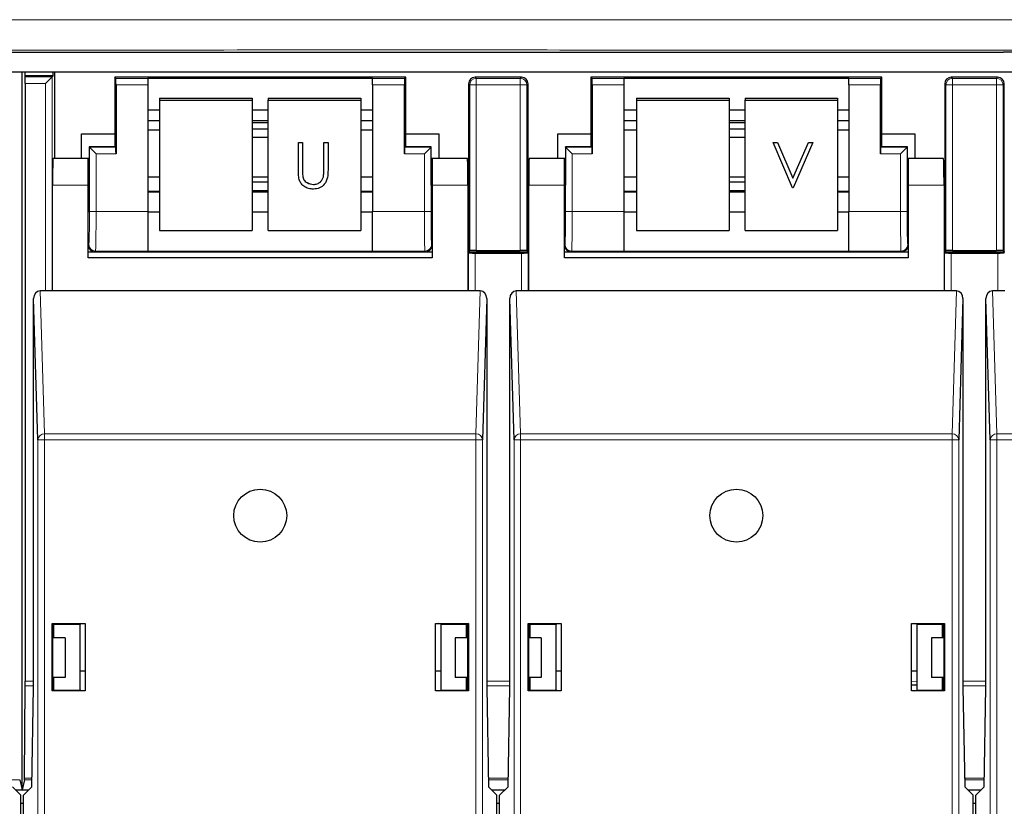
# Model space of a CAD drawing. Header units: millimetres. Extents: x 5 to 418, y 2 to 292.
# Tile 11 of 52: x 113 to 132, y 117 to 132. Entities that reach past the tile are written whole.
import ezdxf

# ---------------------------------------------------------------- set-up
doc = ezdxf.new("R2010")
doc.units = ezdxf.units.MM

msp = doc.modelspace()

# ---------------------------------------------------------------- linework, layer by layer
at = {"color": 7, "linetype": 'Continuous', "lineweight": 25}
for p, q in [((101.5954, 131.2562), (131.6976, 131.2562)), ((107.2215, 130.8875), (140.0215, 130.8875)), ((113.1465, 117.3125), (113.1465, 130.8875)), ((113.195, 130.8875), (113.195, 130.8125)), ((113.733, 130.8125), (113.733, 130.8875)), ((113.759, 130.8875), (113.759, 129.2452)), ((113.195, 130.8125), (113.2005, 130.7906)), ((113.733, 130.8125), (113.195, 130.8125)), ((113.201, 130.6656), (113.201, 119.3642)), ((113.7111, 130.7906), (113.5862, 130.6656)), ((113.7111, 130.7906), (113.733, 130.8125)), ((114.8965, 130.7841), (114.8965, 129.7101)), ((114.9184, 130.7622), (114.8965, 130.7841)), ((120.3965, 130.7841), (114.8965, 130.7841)), ((115.5215, 130.7645), (119.7715, 130.7645)), ((115.5215, 130.7645), (115.5215, 130.7622)), ((115.5215, 130.7622), (115.5215, 130.6373)), ((119.7715, 130.7645), (119.7715, 130.7622)), ((119.7715, 130.6373), (119.7715, 130.7622)), ((120.3746, 130.7622), (120.3965, 130.7841)), ((120.3965, 129.7101), (120.3965, 130.7841)), ((121.584, 130.6591), (121.584, 127.4841)), ((122.584, 130.7841), (121.709, 130.7841)), ((122.709, 127.4841), (122.709, 130.6591)), ((123.8965, 130.7841), (123.8965, 129.7101)), ((123.9184, 130.7622), (123.8965, 130.7841)), ((129.3965, 130.7841), (123.8965, 130.7841)), ((124.5215, 130.7645), (128.7715, 130.7645)), ((124.5215, 130.7645), (124.5215, 130.7622)), ((124.5215, 130.7622), (124.5215, 130.6373)), ((128.7715, 130.7645), (128.7715, 130.7622)), ((128.7715, 130.6373), (128.7715, 130.7622)), ((129.3746, 130.7622), (129.3965, 130.7841)), ((129.3965, 129.7101), (129.3965, 130.7841)), ((130.584, 130.6591), (130.584, 127.4841)), ((131.584, 130.7841), (130.709, 130.7841)), ((131.709, 127.4841), (131.709, 130.6591)), ((114.9205, 130.6373), (114.9205, 129.3373)), ((115.5215, 130.6373), (115.5215, 128.2451)), ((119.7715, 130.6373), (119.7715, 128.2451)), ((120.3725, 129.3373), (120.3725, 130.6373)), ((123.9205, 130.6373), (123.9205, 129.3373)), ((124.5215, 130.6373), (124.5215, 128.2451)), ((128.7715, 130.6373), (128.7715, 128.2451)), ((129.3725, 129.3373), (129.3725, 130.6373)), ((115.7454, 130.3906), (115.7454, 130.3471)), ((115.7454, 130.3906), (117.4954, 130.3906)), ((115.7454, 130.3471), (117.4954, 130.3471)), ((115.7454, 130.3471), (115.7454, 127.8851)), ((117.4954, 130.3906), (117.4954, 130.3471)), ((117.4954, 130.3471), (117.4954, 127.8851)), ((117.7954, 130.3906), (119.5454, 130.3906)), ((117.7954, 130.3906), (117.7954, 130.3471)), ((117.7954, 130.3471), (119.5454, 130.3471)), ((117.7954, 127.8851), (117.7954, 130.3471)), ((119.5454, 130.3906), (119.5454, 130.3471)), ((119.5454, 130.3471), (119.5454, 127.8851)), ((124.7601, 130.3906), (126.5101, 130.3906)), ((124.7601, 130.3906), (124.7601, 130.3471)), ((124.7601, 130.3471), (126.5101, 130.3471)), ((124.7601, 130.3471), (124.7601, 127.8851)), ((126.5101, 130.3906), (126.5101, 130.3471)), ((126.5101, 130.3471), (126.5101, 127.8851)), ((126.8101, 130.3906), (128.5601, 130.3906)), ((126.8101, 130.3906), (126.8101, 130.3471)), ((126.8101, 130.3471), (128.5601, 130.3471)), ((126.8101, 127.8851), (126.8101, 130.3471)), ((128.5601, 130.3906), (128.5601, 130.3471)), ((128.5601, 130.3471), (128.5601, 127.8851)), ((115.5215, 130.1645), (115.7454, 130.1645)), ((117.4954, 130.1645), (117.7954, 130.1645)), ((119.5454, 130.1645), (119.7715, 130.1645)), ((124.5215, 130.1645), (124.7601, 130.1645)), ((126.5101, 130.1645), (126.8101, 130.1645)), ((128.5601, 130.1645), (128.7715, 130.1645)), ((115.5215, 129.964), (115.7454, 129.964)), ((117.4954, 129.964), (117.7954, 129.964)), ((117.7954, 129.9183), (117.4954, 129.9183)), ((119.5454, 129.964), (119.7715, 129.964)), ((124.5215, 129.964), (124.7601, 129.964)), ((126.5101, 129.964), (126.8101, 129.964)), ((126.8101, 129.9183), (126.5101, 129.9183)), ((128.5601, 129.964), (128.7715, 129.964)), ((115.5215, 129.7918), (115.7454, 129.7918)), ((117.7954, 129.8043), (117.4954, 129.8043)), ((119.5454, 129.7918), (119.7715, 129.7918)), ((124.5215, 129.7918), (124.7601, 129.7918)), ((126.8101, 129.8043), (126.5101, 129.8043)), ((128.5601, 129.7918), (128.7715, 129.7918)), ((114.2715, 129.7101), (114.8965, 129.7101)), ((114.2715, 129.2452), (114.2715, 129.7101)), ((114.8965, 129.7101), (114.8965, 129.4841)), ((117.4954, 129.6506), (117.7954, 129.6506)), ((118.3672, 129.5519), (118.4458, 129.5519)), ((118.3672, 129.5515), (118.3672, 129.5519)), ((118.3672, 129.5515), (118.4458, 129.5515)), ((118.3672, 129.031), (118.3672, 129.5515)), ((118.4458, 129.5515), (118.4458, 129.5519)), ((118.4458, 129.5515), (118.4458, 129.0352)), ((118.8496, 129.5519), (118.9281, 129.5519)), ((118.8496, 129.5515), (118.8496, 129.5519)), ((118.8496, 129.5515), (118.9281, 129.5515)), ((118.8496, 129.0352), (118.8496, 129.5515)), ((118.9281, 129.5515), (118.9281, 129.5519)), ((118.9281, 129.5515), (118.9281, 129.031)), ((120.3965, 129.4841), (120.3965, 129.7101)), ((120.3965, 129.7101), (121.0215, 129.7101)), ((121.0215, 129.7101), (121.0215, 129.2452)), ((123.2715, 129.7101), (123.8965, 129.7101)), ((123.2715, 129.2452), (123.2715, 129.7101)), ((123.8965, 129.7101), (123.8965, 129.4841)), ((126.5101, 129.6506), (126.8101, 129.6506)), ((127.3398, 129.5519), (127.424, 129.5519)), ((127.3398, 129.5515), (127.3398, 129.5519)), ((127.3398, 129.5515), (127.424, 129.5515)), ((127.71, 128.6897), (127.3398, 129.5515)), ((127.424, 129.5519), (127.7157, 128.8728)), ((127.424, 129.5515), (127.424, 129.5519)), ((127.424, 129.5515), (127.7157, 128.8724)), ((127.7157, 128.8728), (128.0073, 129.5519)), ((127.7157, 128.8724), (128.0073, 129.5515)), ((128.0915, 129.5515), (127.7213, 128.6897)), ((128.0073, 129.5519), (128.0915, 129.5519)), ((128.0073, 129.5515), (128.0073, 129.5519)), ((128.0073, 129.5515), (128.0915, 129.5515)), ((128.0915, 129.5515), (128.0915, 129.5519)), ((129.3965, 129.4841), (129.3965, 129.7101)), ((129.3965, 129.7101), (130.0215, 129.7101)), ((130.0215, 129.7101), (130.0215, 129.2452)), ((114.8965, 129.4662), (114.4144, 129.4662)), ((114.4184, 129.4622), (114.4144, 129.4662)), ((114.4144, 129.4662), (114.4144, 128.7452)), ((114.5433, 129.3373), (114.4184, 129.4622)), ((114.9184, 129.4622), (114.8965, 129.4841)), ((114.8965, 129.4841), (114.8965, 129.4662)), ((120.3746, 129.4622), (120.3965, 129.4841)), ((120.3965, 129.4662), (120.3965, 129.4841)), ((120.8786, 129.4662), (120.3965, 129.4662)), ((120.8746, 129.4622), (120.7497, 129.3373)), ((120.8746, 129.4622), (120.8786, 129.4662)), ((120.8786, 128.7452), (120.8786, 129.4662)), ((123.4144, 129.4662), (123.4144, 128.7452)), ((123.4184, 129.4622), (123.4144, 129.4662)), ((123.8965, 129.4662), (123.4144, 129.4662)), ((123.5433, 129.3373), (123.4184, 129.4622)), ((123.9184, 129.4622), (123.8965, 129.4841)), ((123.8965, 129.4841), (123.8965, 129.4662)), ((129.3746, 129.4622), (129.3965, 129.4841)), ((129.3965, 129.4662), (129.3965, 129.4841)), ((129.8786, 129.4662), (129.3965, 129.4662)), ((129.8746, 129.4622), (129.7497, 129.3373)), ((129.8746, 129.4622), (129.8786, 129.4662)), ((129.8786, 128.7452), (129.8786, 129.4662)), ((114.3965, 129.2452), (113.7302, 129.2452)), ((114.4144, 129.2452), (114.3965, 129.2452)), ((114.3965, 128.7452), (114.3965, 129.2452)), ((120.8965, 129.2452), (120.8786, 129.2452)), ((120.8965, 129.2452), (120.8965, 128.7452)), ((121.5628, 129.2452), (120.8965, 129.2452)), ((123.3965, 129.2452), (122.7302, 129.2452)), ((123.4144, 129.2452), (123.3965, 129.2452)), ((123.3965, 128.7452), (123.3965, 129.2452)), ((129.8965, 129.2452), (129.8786, 129.2452)), ((129.8965, 129.2452), (129.8965, 128.7452)), ((130.5628, 129.2452), (129.8965, 129.2452)), ((115.7454, 128.8937), (115.5215, 128.8937)), ((117.7954, 128.8937), (117.4954, 128.8937)), ((117.7954, 128.7987), (117.4954, 128.7987)), ((118.4493, 128.9205), (118.4493, 128.921)), ((118.8407, 128.9014), (118.8407, 128.9018)), ((119.7715, 128.8937), (119.5454, 128.8937)), ((124.7601, 128.8937), (124.5215, 128.8937)), ((126.8101, 128.8937), (126.5101, 128.8937)), ((126.8101, 128.7987), (126.5101, 128.7987)), ((127.7157, 128.8724), (127.7157, 128.8728)), ((128.7715, 128.8937), (128.5601, 128.8937)), ((113.7215, 126.7452), (113.7215, 128.7452)), ((114.3965, 127.3702), (114.3965, 128.7452)), ((115.7454, 128.6237), (115.5215, 128.6237)), ((117.4954, 128.645), (117.7954, 128.645)), ((117.7954, 128.6237), (117.4954, 128.6237)), ((118.6519, 128.756), (118.6519, 128.7565)), ((119.7715, 128.6237), (119.5454, 128.6237)), ((120.8965, 128.7452), (120.8965, 127.3702)), ((121.5715, 128.7452), (121.5715, 126.7452)), ((122.7215, 126.7452), (122.7215, 128.7452)), ((123.3965, 127.3702), (123.3965, 128.7452)), ((124.7601, 128.6237), (124.5215, 128.6237)), ((126.5101, 128.645), (126.8101, 128.645)), ((126.8101, 128.6237), (126.5101, 128.6237)), ((127.7213, 128.6897), (127.71, 128.6897)), ((128.7715, 128.6237), (128.5601, 128.6237)), ((129.8965, 128.7452), (129.8965, 127.3702)), ((130.5715, 128.7452), (130.5715, 126.7452)), ((114.3965, 128.2452), (114.4057, 128.2452)), ((115.5215, 128.2451), (115.5215, 127.4952)), ((115.5215, 128.2409), (115.7454, 128.2409)), ((117.4954, 128.2409), (117.7954, 128.2409)), ((119.5454, 128.2409), (119.7715, 128.2409)), ((119.7715, 127.4952), (119.7715, 128.2451)), ((120.8873, 128.2452), (120.8965, 128.2452)), ((123.3965, 128.2452), (123.4057, 128.2452)), ((124.5215, 128.2451), (124.5215, 127.4952)), ((124.5215, 128.2409), (124.7601, 128.2409)), ((126.5101, 128.2409), (126.8101, 128.2409)), ((128.5601, 128.2409), (128.7715, 128.2409)), ((128.7715, 127.4952), (128.7715, 128.2451)), ((129.8873, 128.2452), (129.8965, 128.2452)), ((115.7454, 127.8851), (117.4954, 127.8851)), ((117.7954, 127.8851), (119.5454, 127.8851)), ((124.7601, 127.8851), (126.5101, 127.8851)), ((126.8101, 127.8851), (128.5601, 127.8851)), ((115.5215, 127.4952), (115.5215, 127.4937)), ((115.5215, 127.4937), (119.7715, 127.4937)), ((119.7715, 127.4952), (119.7715, 127.4937)), ((121.6059, 127.506), (121.584, 127.4841)), ((121.7308, 127.5081), (122.5622, 127.5081)), ((122.6871, 127.506), (122.709, 127.4841)), ((124.5215, 127.4952), (124.5215, 127.4937)), ((124.5215, 127.4937), (128.7715, 127.4937)), ((128.7715, 127.4952), (128.7715, 127.4937)), ((130.6059, 127.506), (130.584, 127.4841)), ((130.7308, 127.5081), (131.5622, 127.5081)), ((131.6871, 127.506), (131.709, 127.4841)), ((114.3965, 127.4841), (114.5215, 127.4841)), ((120.8965, 127.3702), (114.3965, 127.3702)), ((114.5215, 127.4841), (120.7715, 127.4841)), ((120.7715, 127.4841), (120.8965, 127.4841)), ((121.5715, 127.4841), (121.584, 127.4841)), ((121.5819, 127.4622), (121.5715, 127.4726)), ((121.584, 127.4841), (122.709, 127.4841)), ((121.7068, 127.4601), (122.5862, 127.4601)), ((122.709, 127.4841), (122.7215, 127.4841)), ((122.7215, 127.4726), (122.7111, 127.4622)), ((123.3965, 127.4841), (123.5215, 127.4841)), ((129.8965, 127.3702), (123.3965, 127.3702)), ((123.5215, 127.4841), (129.7715, 127.4841)), ((129.7715, 127.4841), (129.8965, 127.4841)), ((130.5715, 127.4841), (130.584, 127.4841)), ((130.5819, 127.4622), (130.5715, 127.4726)), ((130.584, 127.4841), (131.709, 127.4841)), ((130.7068, 127.4601), (131.5862, 127.4601)), ((131.709, 127.4841), (131.7215, 127.4841)), ((113.7215, 126.7452), (113.4874, 126.7452)), ((121.5715, 126.7452), (113.7215, 126.7452)), ((121.8056, 126.7452), (121.5715, 126.7452)), ((122.7215, 126.7452), (122.4874, 126.7452)), ((130.5715, 126.7452), (122.7215, 126.7452)), ((130.8056, 126.7452), (130.5715, 126.7452)), ((131.7215, 126.7452), (131.4874, 126.7452)), ((113.4443, 123.9307), (113.3635, 126.6022)), ((113.3635, 119.2452), (113.3635, 126.6022)), ((121.9295, 126.6022), (121.8487, 123.9307)), ((121.9295, 126.6022), (121.9295, 119.2452)), ((122.4443, 123.9307), (122.3635, 126.6022)), ((122.3635, 119.2452), (122.3635, 126.6022)), ((130.9295, 126.6022), (130.8487, 123.9307)), ((130.9295, 126.6022), (130.9295, 119.2452)), ((131.4443, 123.9307), (131.3635, 126.6022)), ((131.3635, 119.2452), (131.3635, 126.6022)), ((113.7115, 119.1852), (113.7115, 120.4552)), ((113.7115, 120.4552), (114.3365, 120.4552)), ((113.7115, 120.4552), (113.7198, 120.4469)), ((113.7215, 120.4469), (113.7198, 120.4469)), ((113.7198, 120.4469), (113.7198, 119.2452)), ((113.7215, 120.4469), (113.747, 120.4444)), ((113.7334, 120.4375), (113.741, 120.445)), ((113.7334, 120.4375), (113.7334, 120.1875)), ((113.747, 120.4444), (114.234, 120.4452)), ((113.747, 120.1875), (113.747, 120.4444)), ((114.234, 120.4452), (114.2796, 120.4544)), ((114.234, 120.4452), (114.234, 119.1952)), ((114.2796, 120.4544), (114.3356, 120.4544)), ((114.3365, 120.4552), (114.3356, 120.4544)), ((114.3356, 120.4544), (114.3356, 119.1861)), ((114.3365, 120.4552), (114.3365, 119.1852)), ((120.9565, 120.4552), (121.5815, 120.4552)), ((120.9565, 119.1852), (120.9565, 120.4552)), ((120.9565, 120.4552), (120.9574, 120.4544)), ((120.9574, 119.1861), (120.9574, 120.4544)), ((120.9574, 120.4544), (121.0134, 120.4544)), ((121.059, 120.4452), (121.0134, 120.4544)), ((121.059, 120.4452), (121.546, 120.4444)), ((121.059, 120.4452), (121.059, 119.1952)), ((121.5715, 120.4469), (121.546, 120.4444)), ((121.546, 120.1875), (121.546, 120.4444)), ((121.552, 120.445), (121.5595, 120.4375)), ((121.5595, 120.1875), (121.5595, 120.4375)), ((121.5732, 120.4469), (121.5715, 120.4469)), ((121.5815, 120.4552), (121.5732, 120.4469)), ((121.5732, 119.2452), (121.5732, 120.4469)), ((121.5815, 120.4552), (121.5815, 119.1852)), ((122.7115, 119.1852), (122.7115, 120.4552)), ((122.7115, 120.4552), (122.7198, 120.4469)), ((122.7115, 120.4552), (123.3365, 120.4552)), ((122.7198, 120.4469), (122.7198, 119.2452)), ((122.7215, 120.4469), (122.7198, 120.4469)), ((122.7215, 120.4469), (122.747, 120.4444)), ((122.7334, 120.4375), (122.741, 120.445)), ((122.7334, 120.4375), (122.7334, 120.1875)), ((122.747, 120.4444), (123.234, 120.4452)), ((122.747, 120.1875), (122.747, 120.4444)), ((123.234, 120.4452), (123.2796, 120.4544)), ((123.234, 120.4452), (123.234, 119.1952)), ((123.2796, 120.4544), (123.3356, 120.4544)), ((123.3365, 120.4552), (123.3356, 120.4544)), ((123.3356, 120.4544), (123.3356, 119.1861)), ((123.3365, 120.4552), (123.3365, 119.1852)), ((129.9565, 119.1852), (129.9565, 120.4552)), ((129.9565, 120.4552), (129.9574, 120.4544)), ((129.9565, 120.4552), (130.5815, 120.4552)), ((129.9574, 119.1861), (129.9574, 120.4544)), ((129.9574, 120.4544), (130.0134, 120.4544)), ((130.059, 120.4452), (130.0134, 120.4544)), ((130.059, 120.4452), (130.546, 120.4444)), ((130.059, 120.4452), (130.059, 119.1952)), ((130.5715, 120.4469), (130.546, 120.4444)), ((130.546, 120.1875), (130.546, 120.4444)), ((130.552, 120.445), (130.5595, 120.4375)), ((130.5595, 120.1875), (130.5595, 120.4375)), ((130.5732, 120.4469), (130.5715, 120.4469)), ((130.5815, 120.4552), (130.5732, 120.4469)), ((130.5732, 119.2452), (130.5732, 120.4469)), ((130.5815, 120.4552), (130.5815, 119.1852)), ((130.546, 120.4029), (130.5595, 120.4129)), ((113.959, 120.1875), (113.7198, 120.1875)), ((113.959, 120.1875), (113.959, 119.4375)), ((121.334, 120.1875), (121.334, 119.4375)), ((121.5732, 120.1875), (121.334, 120.1875)), ((122.959, 120.1875), (122.7198, 120.1875)), ((122.959, 120.1875), (122.959, 119.4375)), ((130.334, 120.1875), (130.334, 119.4375)), ((130.5732, 120.1875), (130.334, 120.1875)), ((114.234, 119.5625), (114.3356, 119.5625)), ((120.9574, 119.5625), (121.059, 119.5625)), ((123.234, 119.5625), (123.3356, 119.5625)), ((129.9574, 119.5625), (130.059, 119.5625)), ((113.959, 119.4375), (113.7198, 119.4375)), ((113.7334, 119.4375), (113.7334, 119.1947)), ((113.747, 119.1961), (113.747, 119.4375)), ((121.5732, 119.4375), (121.334, 119.4375)), ((121.546, 119.1961), (121.546, 119.4375)), ((121.5595, 119.1947), (121.5595, 119.4375)), ((122.959, 119.4375), (122.7198, 119.4375)), ((122.7334, 119.4375), (122.7334, 119.1947)), ((122.747, 119.1961), (122.747, 119.4375)), ((130.5732, 119.4375), (130.334, 119.4375)), ((130.546, 119.1961), (130.546, 119.4375)), ((130.5595, 119.1947), (130.5595, 119.4375)), ((113.1933, 117.5347), (113.2009, 119.2759)), ((113.3308, 117.3702), (113.3635, 119.2452)), ((113.7115, 119.1852), (113.7199, 119.1936)), ((114.3365, 119.1852), (113.7115, 119.1852)), ((113.7198, 119.2452), (113.7199, 119.1936)), ((113.7199, 119.1936), (113.7224, 119.1936)), ((113.747, 119.1961), (113.7224, 119.1936)), ((113.747, 119.1961), (114.234, 119.1952)), ((114.2796, 119.1861), (114.234, 119.1952)), ((114.3356, 119.1861), (114.2796, 119.1861)), ((114.3365, 119.1852), (114.3356, 119.1861)), ((120.9565, 119.1852), (120.9574, 119.1861)), ((121.5815, 119.1852), (120.9565, 119.1852)), ((121.0134, 119.1861), (120.9574, 119.1861)), ((121.0134, 119.1861), (121.059, 119.1952)), ((121.059, 119.1952), (121.546, 119.1961)), ((121.546, 119.1961), (121.5706, 119.1936)), ((121.5706, 119.1936), (121.5731, 119.1936)), ((121.5731, 119.1936), (121.5732, 119.2452)), ((121.5815, 119.1852), (121.5731, 119.1936)), ((121.9295, 119.2452), (121.9622, 117.3702)), ((122.3308, 117.3702), (122.3635, 119.2452)), ((122.7115, 119.1852), (122.7199, 119.1936)), ((123.3365, 119.1852), (122.7115, 119.1852)), ((122.7198, 119.2452), (122.7199, 119.1936)), ((122.7199, 119.1936), (122.7224, 119.1936)), ((122.747, 119.1961), (122.7224, 119.1936)), ((122.747, 119.1961), (123.234, 119.1952)), ((123.2796, 119.1861), (123.234, 119.1952)), ((123.3356, 119.1861), (123.2796, 119.1861)), ((123.3365, 119.1852), (123.3356, 119.1861)), ((129.9565, 119.1852), (129.9574, 119.1861)), ((130.5815, 119.1852), (129.9565, 119.1852)), ((130.0715, 119.2875), (129.9574, 119.2911)), ((130.0134, 119.1861), (129.9574, 119.1861)), ((130.0134, 119.1861), (130.059, 119.1952)), ((130.059, 119.1952), (130.546, 119.1961)), ((130.546, 119.1961), (130.5706, 119.1936)), ((130.5706, 119.1936), (130.5731, 119.1936)), ((130.5731, 119.1936), (130.5732, 119.2452)), ((130.5815, 119.1852), (130.5731, 119.1936)), ((130.9295, 119.2452), (130.9622, 117.3702)), ((131.3308, 117.3702), (131.3635, 119.2452)), ((113.1001, 117.4981), (113.1465, 117.3125)), ((113.1929, 117.4981), (113.1465, 117.3125)), ((112.9622, 117.3702), (113.1215, 117.211)), ((113.02, 117.3125), (113.1465, 117.3125)), ((113.1465, 117.3125), (113.273, 117.3125)), ((113.1715, 117.211), (113.3308, 117.3702)), ((121.9622, 117.3702), (122.1215, 117.211)), ((122.02, 117.3125), (122.273, 117.3125)), ((122.1715, 117.211), (122.3308, 117.3702)), ((130.9622, 117.3702), (131.1215, 117.211)), ((131.02, 117.3125), (131.273, 117.3125)), ((131.1715, 117.211), (131.3308, 117.3702)), ((113.1215, 100.6203), (113.1215, 117.211)), ((113.1715, 100.6203), (113.1715, 117.211)), ((122.1215, 100.6203), (122.1215, 117.211)), ((122.1715, 100.6203), (122.1715, 117.211)), ((131.1215, 100.6203), (131.1215, 117.211)), ((131.1715, 100.6203), (131.1715, 117.211)), ((113.1215, 117.0625), (113.1715, 117.0625)), ((122.1215, 117.0625), (122.1715, 117.0625)), ((131.1215, 117.0625), (131.1715, 117.0625))]:
    msp.add_line(p, q, dxfattribs=at)
at = {"color": 7, "linetype": 'Continuous', "lineweight": 18}
for p, q in [((113.2005, 130.7906), (113.7111, 130.7906)), ((113.5862, 130.6656), (113.201, 130.6656)), ((113.5862, 126.7452), (113.5862, 130.6656)), ((113.7111, 130.7906), (113.7111, 126.7452)), ((114.9184, 130.7622), (115.5215, 130.7622)), ((119.7715, 130.7622), (120.3746, 130.7622)), ((121.6059, 130.6373), (121.584, 130.6591)), ((121.709, 130.7841), (121.7308, 130.7622)), ((121.7308, 130.6373), (121.7308, 130.7622)), ((121.7308, 130.7622), (122.5622, 130.7622)), ((122.5622, 130.7622), (122.584, 130.7841)), ((122.5622, 130.6373), (122.5622, 130.7622)), ((122.709, 130.6591), (122.6871, 130.6373)), ((123.9184, 130.7622), (124.5215, 130.7622)), ((128.7715, 130.7622), (129.3746, 130.7622)), ((130.6059, 130.6373), (130.584, 130.6591)), ((130.709, 130.7841), (130.7308, 130.7622)), ((130.7308, 130.7622), (131.5622, 130.7622)), ((130.7308, 130.7622), (130.7308, 130.6373)), ((131.5622, 130.7622), (131.584, 130.7841)), ((131.5622, 130.7622), (131.5622, 130.6373)), ((131.709, 130.6591), (131.6871, 130.6373)), ((115.5215, 130.6373), (114.9205, 130.6373)), ((120.3725, 130.6373), (119.7715, 130.6373)), ((121.6059, 130.6373), (121.7308, 130.6373)), ((121.6059, 127.506), (121.6059, 130.6373)), ((122.5622, 130.6373), (121.7308, 130.6373)), ((121.7308, 130.6373), (121.7308, 127.5081)), ((122.5622, 130.6373), (122.6871, 130.6373)), ((122.5622, 127.5081), (122.5622, 130.6373)), ((122.6871, 130.6373), (122.6871, 127.506)), ((124.5215, 130.6373), (123.9205, 130.6373)), ((129.3725, 130.6373), (128.7715, 130.6373)), ((130.6059, 127.506), (130.6059, 130.6373)), ((130.6059, 130.6373), (130.7308, 130.6373)), ((130.7308, 130.6373), (130.7308, 127.5081)), ((131.5622, 130.6373), (130.7308, 130.6373)), ((131.5622, 127.5081), (131.5622, 130.6373)), ((131.5622, 130.6373), (131.6871, 130.6373)), ((131.6871, 130.6373), (131.6871, 127.506)), ((115.5215, 129.967), (115.7454, 129.967)), ((117.4954, 129.967), (117.7954, 129.967)), ((119.5454, 129.967), (119.7715, 129.967)), ((124.5215, 129.967), (124.7601, 129.967)), ((126.5101, 129.967), (126.8101, 129.967)), ((128.5601, 129.967), (128.7715, 129.967)), ((114.4184, 129.4622), (114.9184, 129.4622)), ((114.4184, 128.2451), (114.4184, 129.4622)), ((120.3746, 129.4622), (120.8746, 129.4622)), ((120.8746, 129.4622), (120.8746, 128.2451)), ((123.4184, 128.2451), (123.4184, 129.4622)), ((123.4184, 129.4622), (123.9184, 129.4622)), ((129.3746, 129.4622), (129.8746, 129.4622)), ((129.8746, 129.4622), (129.8746, 128.2451)), ((114.9205, 129.3373), (114.5433, 129.3373)), ((114.5433, 129.3373), (114.5433, 128.2451)), ((120.7497, 129.3373), (120.3725, 129.3373)), ((120.7497, 128.2451), (120.7497, 129.3373)), ((123.5433, 129.3373), (123.5433, 128.2451)), ((123.9205, 129.3373), (123.5433, 129.3373)), ((129.7497, 129.3373), (129.3725, 129.3373)), ((129.7497, 128.2451), (129.7497, 129.3373)), ((114.3965, 128.7452), (113.7215, 128.7452)), ((115.5215, 128.612), (115.7454, 128.612)), ((117.4954, 128.612), (117.7954, 128.612)), ((119.5454, 128.612), (119.7715, 128.612)), ((121.5715, 128.7452), (120.8965, 128.7452)), ((123.3965, 128.7452), (122.7215, 128.7452)), ((124.5215, 128.612), (124.7601, 128.612)), ((126.5101, 128.612), (126.8101, 128.612)), ((128.5601, 128.612), (128.7715, 128.612)), ((130.5715, 128.7452), (129.8965, 128.7452)), ((114.5433, 128.2451), (114.4184, 128.2451)), ((114.5433, 128.2451), (115.5215, 128.2451)), ((119.7715, 128.2451), (120.7497, 128.2451)), ((120.8746, 128.2451), (120.7497, 128.2451)), ((123.5433, 128.2451), (123.4184, 128.2451)), ((123.5433, 128.2451), (124.5215, 128.2451)), ((128.7715, 128.2451), (129.7497, 128.2451)), ((129.8746, 128.2451), (129.7497, 128.2451)), ((114.3965, 127.6091), (114.4076, 127.6202)), ((114.5326, 127.4952), (114.5215, 127.4841)), ((115.5215, 127.4952), (114.5326, 127.4952)), ((120.7604, 127.4952), (119.7715, 127.4952)), ((120.7715, 127.4841), (120.7604, 127.4952)), ((120.8854, 127.6202), (120.8965, 127.6091)), ((123.3965, 127.6091), (123.4076, 127.6202)), ((123.5326, 127.4952), (123.5215, 127.4841)), ((124.5215, 127.4952), (123.5326, 127.4952)), ((129.7604, 127.4952), (128.7715, 127.4952)), ((129.7715, 127.4841), (129.7604, 127.4952)), ((129.8854, 127.6202), (129.8965, 127.6091)), ((121.5819, 126.7452), (121.5819, 127.4622)), ((121.7068, 127.4601), (121.7068, 126.7452)), ((122.5862, 126.7452), (122.5862, 127.4601)), ((122.7111, 127.4622), (122.7111, 126.7452)), ((130.5819, 126.7452), (130.5819, 127.4622)), ((130.7068, 127.4601), (130.7068, 126.7452)), ((131.5862, 126.7452), (131.5862, 127.4601)), ((113.4874, 126.7452), (113.5692, 124.0389)), ((121.7237, 124.0389), (121.8056, 126.7452)), ((122.4874, 126.7452), (122.5692, 124.0389)), ((130.7237, 124.0389), (130.8056, 126.7452)), ((131.4874, 126.7452), (131.5692, 124.0389)), ((113.5692, 123.9307), (113.5692, 124.0389)), ((113.5692, 124.0389), (121.7237, 124.0389)), ((121.7237, 123.9307), (121.7237, 124.0389)), ((122.5692, 123.9307), (122.5692, 124.0389)), ((122.5692, 124.0389), (130.7237, 124.0389)), ((130.7237, 123.9307), (130.7237, 124.0389)), ((131.5692, 123.9307), (131.5692, 124.0389)), ((131.5692, 124.0389), (139.7237, 124.0389)), ((113.5692, 123.9307), (113.4443, 123.9307)), ((113.4443, 100.3475), (113.4443, 123.9307)), ((113.5692, 123.9307), (113.5692, 100.3475)), ((121.7237, 123.9307), (113.5692, 123.9307)), ((121.7237, 100.3475), (121.7237, 123.9307)), ((121.7237, 123.9307), (121.8487, 123.9307)), ((121.8487, 123.9307), (121.8487, 100.3475)), ((122.4443, 100.3475), (122.4443, 123.9307)), ((122.5692, 123.9307), (122.4443, 123.9307)), ((122.5692, 123.9307), (122.5692, 100.3475)), ((130.7237, 123.9307), (122.5692, 123.9307)), ((130.7237, 100.3475), (130.7237, 123.9307)), ((130.7237, 123.9307), (130.8487, 123.9307)), ((130.8487, 123.9307), (130.8487, 100.3475)), ((131.4443, 100.3475), (131.4443, 123.9307)), ((131.5692, 123.9307), (131.4443, 123.9307)), ((131.5692, 123.9307), (131.5692, 100.3475)), ((139.7237, 123.9307), (131.5692, 123.9307)), ((113.201, 119.3642), (113.3635, 119.3642)), ((121.9295, 119.3642), (122.3635, 119.3642)), ((129.9574, 119.3635), (130.0715, 119.3596)), ((130.9295, 119.3642), (131.3635, 119.3642)), ((113.3635, 119.2759), (113.2009, 119.2759)), ((122.3635, 119.2759), (121.9295, 119.2759)), ((131.3635, 119.2759), (130.9295, 119.2759)), ((113.1001, 117.4981), (112.96, 117.4981)), ((113.333, 117.4981), (113.1929, 117.4981)), ((113.1933, 117.5347), (113.3336, 117.5347)), ((121.9593, 117.5347), (122.3336, 117.5347)), ((122.333, 117.4981), (121.96, 117.4981)), ((130.9593, 117.5347), (131.3336, 117.5347)), ((131.333, 117.4981), (130.96, 117.4981))]:
    msp.add_line(p, q, dxfattribs=at)
at = {"color": 7, "linetype": 'Continuous', "lineweight": 25}
for centre in [(117.6465, 122.4952), (126.6465, 122.4952)]:
    msp.add_circle(centre, 0.5, dxfattribs=at)
at = {"color": 7, "linetype": 'Continuous', "lineweight": 18}
for centre, radius, start, end in [((121.7309, 130.6372), 0.125, 90.02044, 179.97956), ((122.5621, 130.6372), 0.125, 0.02044, 89.97956), ((130.7309, 130.6372), 0.125, 90.02044, 179.97956), ((131.5621, 130.6372), 0.125, 0.02044, 89.97956), ((114.5327, 127.6203), 0.125, 180.02044, 269.97956), ((120.7603, 127.6203), 0.125, 270.02044, 359.97956), ((123.5327, 127.6203), 0.125, 180.02044, 269.97956), ((129.7603, 127.6203), 0.125, 270.02044, 359.97956), ((113.5626, 123.9203), 0.1188, 86.77579, 175.01964), ((121.7304, 123.9203), 0.1188, 4.98036, 93.22421), ((122.5626, 123.9203), 0.1188, 86.77579, 175.01964), ((130.7304, 123.9203), 0.1188, 4.98036, 93.22421), ((131.5626, 123.9203), 0.1188, 86.77579, 175.01964)]:
    msp.add_arc(centre, radius, start, end, dxfattribs=at)
at = {"color": 7, "linetype": 'Continuous', "lineweight": 25}
for centre, major_axis, ratio, start_param, end_param in [((131.6976, 131.2291), (1.55, 0), 0.0174551, 0.1745329, 1.5707963), ((113.2005, 130.6656), (0, 0.125), 0.0043634, 4.712389, 6.265732), ((114.9183, 130.6373), (0, 0.125), 0.0174551, 4.712389, 6.265732), ((120.3747, 130.6373), (0, 0.125), 0.0174551, 0.0174533, 1.5707963), ((121.709, 130.6591), (-0.0884, 0.0884), 0.9996955, 5.4979394, 7.0684312), ((122.584, 130.6591), (0.0884, 0.0884), 0.9996955, 5.4979394, 7.0684312), ((123.9183, 130.6373), (0, 0.125), 0.0174551, 4.712389, 6.265732), ((129.3747, 130.6373), (0, 0.125), 0.0174551, 0.0174533, 1.5707963), ((130.709, 130.6591), (-0.0884, 0.0884), 0.9996955, 5.4979394, 7.0684312), ((131.584, 130.6591), (0.0884, 0.0884), 0.9996955, 5.4979394, 7.0684312), ((114.9183, 129.3373), (0, 0.125), 0.0174551, 4.712389, 6.265732), ((120.3747, 129.3373), (0, 0.125), 0.0174551, 0.0174533, 1.5707963), ((123.9183, 129.3373), (0, 0.125), 0.0174551, 4.712389, 6.265732), ((129.3747, 129.3373), (0, 0.125), 0.0174551, 0.0174533, 1.5707963), ((113.7302, 128.7452), (0, 0.5), 0.0174551, 0, 1.5707963), ((121.5628, 128.7452), (0, 0.5), 0.0174551, 4.712389, 6.2831853), ((122.7302, 128.7452), (0, 0.5), 0.0174551, 0, 1.5707963), ((130.5628, 128.7452), (0, 0.5), 0.0174551, 4.712389, 6.2831853), ((114.4057, 128.7452), (0, 0.5), 0.0174551, 3.1415927, 4.712389), ((120.8873, 128.7452), (0, 0.5), 0.0174551, 1.5707963, 3.1415927), ((123.4057, 128.7452), (0, 0.5), 0.0174551, 3.1415927, 4.712389), ((129.8873, 128.7452), (0, 0.5), 0.0174551, 1.5707963, 3.1415927), ((114.5215, 127.6091), (-0.0884, -0.0884), 0.9996955, 5.4979394, 7.0684312), ((120.7715, 127.6091), (0.0884, -0.0884), 0.9996955, 5.4979394, 7.0684312), ((121.7308, 127.5059), (0.125, 0), 0.0174551, 1.5707963, 3.1241394), ((122.5622, 127.5059), (0.125, 0), 0.0174551, 0.0174533, 1.5707963), ((123.5215, 127.6091), (-0.0884, -0.0884), 0.9996955, 5.4979394, 7.0684312), ((129.7715, 127.6091), (0.0884, -0.0884), 0.9996955, 5.4979394, 7.0684312), ((130.7308, 127.5059), (0.125, 0), 0.0174551, 1.5707963, 3.1241394), ((131.5622, 127.5059), (0.125, 0), 0.0174551, 0.0174533, 1.5707963), ((121.7068, 127.4623), (0.125, 0), 0.0174551, 3.1590459, 4.712389), ((122.5862, 127.4623), (0.125, 0), 0.0174551, 4.712389, 6.265732), ((130.7068, 127.4623), (0.125, 0), 0.0174551, 3.1590459, 4.712389), ((131.5862, 127.4623), (0.125, 0), 0.0174551, 4.712389, 6.265732), ((113.4885, 126.6009), (-0.0044, 0.1443), 0.8659265, 6.2570117, 7.8190817), ((121.8045, 126.6009), (0.0044, 0.1443), 0.8659265, 4.7472889, 6.3093589), ((122.4885, 126.6009), (-0.0044, 0.1443), 0.8659265, 6.2570117, 7.8190817), ((130.8045, 126.6009), (0.0044, 0.1443), 0.8659265, 4.7472889, 6.3093589), ((131.4885, 126.6009), (-0.0044, 0.1443), 0.8659265, 6.2570117, 7.8190817), ((113.2005, 119.3642), (0, 0.125), 0.0043634, 3.9269908, 4.712389), ((113.1929, 117.6231), (0, 0.125), 0.0043634, 3.1590459, 3.9269908)]:
    msp.add_ellipse(centre, major_axis=major_axis, ratio=ratio, start_param=start_param, end_param=end_param, dxfattribs=at)
at = {"color": 7, "linetype": 'Continuous', "lineweight": 18}
for centre, major_axis, ratio, start_param, end_param in [((114.4074, 128.2451), (0, 0.625), 0.0174551, 3.1590459, 4.712389), ((114.5324, 128.2451), (0, 0.75), 0.0145459, 3.1590459, 4.712389), ((120.7606, 128.2451), (0, 0.75), 0.0145459, 1.5707963, 3.1241394), ((120.8855, 128.2451), (0, 0.625), 0.0174551, 1.5707963, 3.1241394), ((123.4074, 128.2451), (0, 0.625), 0.0174551, 3.1590459, 4.712389), ((123.5324, 128.2451), (0, 0.75), 0.0145459, 3.1590459, 4.712389), ((129.7606, 128.2451), (0, 0.75), 0.0145459, 1.5707963, 3.1241394), ((129.8855, 128.2451), (0, 0.625), 0.0174551, 1.5707963, 3.1241394)]:
    msp.add_ellipse(centre, major_axis=major_axis, ratio=ratio, start_param=start_param, end_param=end_param, dxfattribs=at)
for points, knots in [([(102.6414, 131.8605), (105.3159, 131.8633), (110.6676, 131.8689), (118.172, 131.8713), (126.0267, 131.8706), (131.1935, 131.8665), (134.2194, 131.8641)], [0, 0, 0, 0, 0.2543634, 0.5089908, 0.7124422, 1, 1, 1, 1]), ([(134.1841, 131.2914), (131.6086, 131.2935), (126.4553, 131.2978), (118.6226, 131.2989), (110.6938, 131.2963), (105.3553, 131.2906), (102.6847, 131.2878)], [0, 0, 0, 0, 0.2453862, 0.4910097, 0.7453727, 1, 1, 1, 1])]:
    msp.add_open_spline(points, degree=3, knots=knots, dxfattribs=at)
at = {"color": 7, "linetype": 'Continuous', "lineweight": 25}
for points, knots in [([(118.3828, 128.8494), (118.3772, 128.8831), (118.3672, 128.9432), (118.3672, 129.0042), (118.3672, 129.031)], [0, 0, 0, 0, 0.5594986, 1, 1, 1, 1]), ([(118.4458, 129.0352), (118.4457, 129.0137), (118.4455, 128.9755), (118.4481, 128.9373), (118.4493, 128.9205)], [0, 0, 0, 0, 0.5601244, 1, 1, 1, 1]), ([(118.4459, 129.0163), (118.4459, 129.0013), (118.4459, 128.9695), (118.4481, 128.9378), (118.4493, 128.921)], [0, 0, 0, 0, 0.4713378, 1, 1, 1, 1]), ([(118.9281, 129.031), (118.9274, 128.983), (118.9259, 128.8875), (118.8731, 128.7603), (118.7713, 128.6798), (118.6946, 128.6717), (118.6563, 128.6676)], [0, 0, 0, 0, 0.2816547, 0.5601107, 0.7800798, 1, 1, 1, 1]), ([(118.8407, 128.9018), (118.844, 128.9267), (118.8499, 128.9711), (118.8497, 129.0159), (118.8496, 129.0356)], [0, 0, 0, 0, 0.5596244, 1, 1, 1, 1]), ([(118.8407, 128.9014), (118.844, 128.9262), (118.8499, 128.9706), (118.8497, 129.0154), (118.8496, 129.0352)], [0, 0, 0, 0, 0.5596244, 1, 1, 1, 1]), ([(118.6563, 128.6676), (118.623, 128.6699), (118.5566, 128.6743), (118.4729, 128.7172), (118.4115, 128.7774), (118.3924, 128.8254), (118.3828, 128.8494)], [0, 0, 0, 0, 0.2802208, 0.5599142, 0.7799519, 1, 1, 1, 1]), ([(118.4493, 128.921), (118.4548, 128.8946), (118.4659, 128.842), (118.5409, 128.7743), (118.6098, 128.7632), (118.6519, 128.7565)], [0, 0, 0, 0, 0.2810568, 0.5608207, 1, 1, 1, 1]), ([(118.4493, 128.9205), (118.4548, 128.8942), (118.4659, 128.8416), (118.5409, 128.7738), (118.6098, 128.7628), (118.6519, 128.756)], [0, 0, 0, 0, 0.2810568, 0.5608207, 1, 1, 1, 1]), ([(118.6519, 128.7565), (118.676, 128.759), (118.7242, 128.7641), (118.7826, 128.8006), (118.8224, 128.8485), (118.8346, 128.884), (118.8407, 128.9018)], [0, 0, 0, 0, 0.2797867, 0.5593768, 0.7795688, 1, 1, 1, 1]), ([(118.6519, 128.756), (118.676, 128.7586), (118.7242, 128.7637), (118.7826, 128.8001), (118.8224, 128.8481), (118.8346, 128.8836), (118.8407, 128.9014)], [0, 0, 0, 0, 0.2797867, 0.5593768, 0.7795688, 1, 1, 1, 1])]:
    msp.add_open_spline(points, degree=3, knots=knots, dxfattribs=at)

doc.saveas('drawing.dxf')
